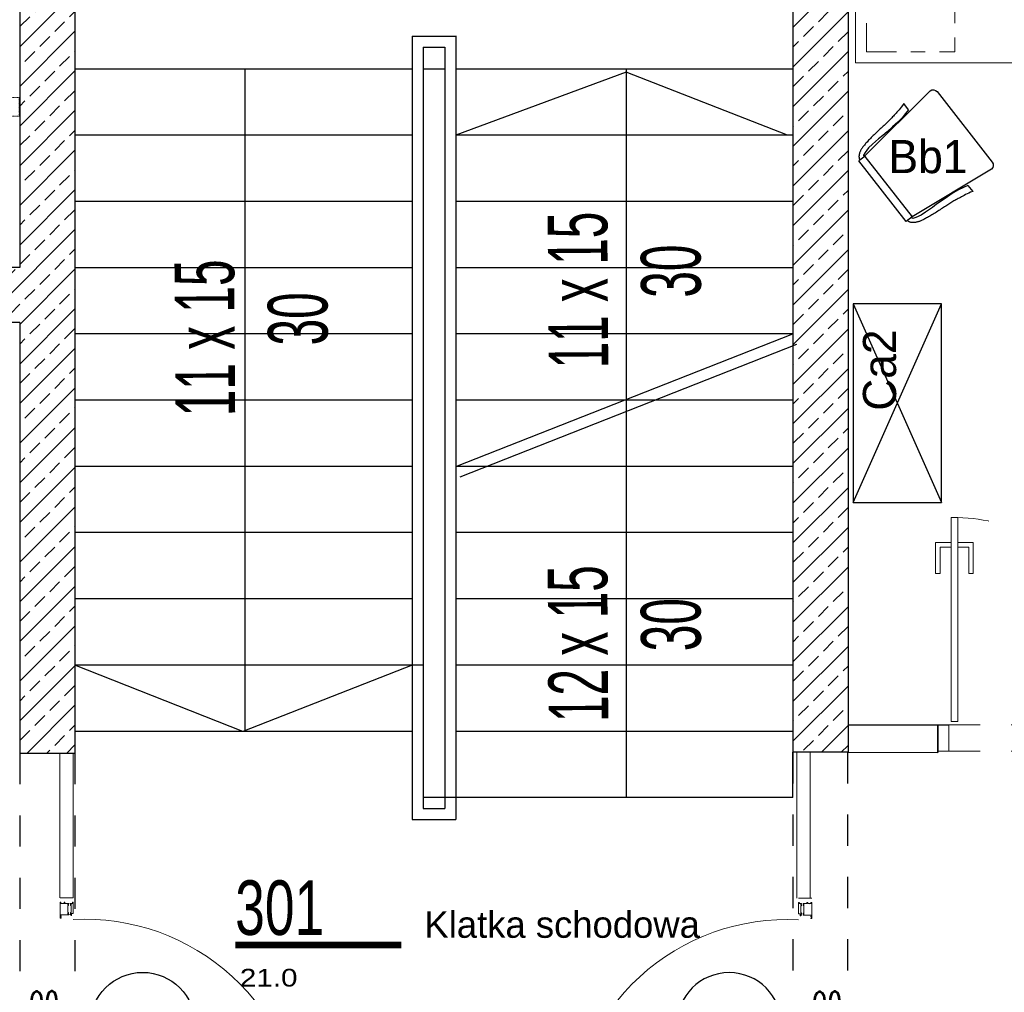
# Model space of a CAD drawing. Header units: millimetres. Extents: x 14495 to 271441, y -21035 to 2232.
# Tile 88 of 227: x 87090 to 87536, y -6174 to -5734. Entities that reach past the tile are written whole.
import ezdxf
from ezdxf.enums import TextEntityAlignment as Align

# ---------------------------------------------------------------- set-up
doc = ezdxf.new("R2010")
doc.units = ezdxf.units.MM
for name, pattern in [('DASHDOT', [1, 0.5, -0.25, 0, -0.25]), ('DASHED', [28.222222, 14.111111, -14.111111]), ('HIDDEN', [0.375, 0.25, -0.125])]:
    doc.linetypes.add(name, pattern=pattern)
for name, color, linetype in [('-- TECH  SYMBOLE', 1, 'Continuous'), ('-- TECH WYPOSAŻENIE', 2, 'Continuous'), ('_1_cienkie', 251, 'Continuous'), ('_A_widok', 1, 'Continuous'), ('A-POW-NR', 1, 'Continuous'), ('a_blok_kółko', 1, 'Continuous'), ('a_blok_opis', 1, 'Continuous'), ('a_HATCH', 9, 'Continuous'), ('A_L_PRZEK', 3, 'Continuous'), ('A_opis', 1, 'Continuous'), ('A_PROJEKTOWANE', 3, 'Continuous'), ('A_SC_DZIAlOWE', 4, 'Continuous'), ('TECH Meble', 1, 'Continuous')]:
    doc.layers.add(name, color=color, linetype=linetype)
doc.layers.add('A-POW', color=2, linetype='Continuous', plot=False)
for name, color, linetype, lineweight in [('A_ALUMINIUM', 1, 'Continuous', 13), ('A_L_CIENKA', 251, 'Continuous', 5), ('A_Stolarka_drzwi', 1, 'Continuous', 9), ('cienkie - TW', 1, 'Continuous', 9), ('linie przerywane -TW', 255, 'HIDDEN', 9), ('osie - TW', 1, 'DASHDOT', 9), ('TECH Wyp-meble', 1, 'Continuous', 15), ('wymiary - TW', 255, 'Continuous', 9)]:
    doc.layers.add(name, color=color, linetype=linetype, lineweight=lineweight)
doc.styles.add('ARIAL1_2', font='arial.ttf', dxfattribs={"width": 1.2})
doc.styles.add('arialce', font='ARIALN.TTF')
doc.styles.add('cent', font='swissel.ttf')
doc.styles.add('cg', font='GOTHIC.TTF')
doc.styles.add('ROMANS', font='romans', dxfattribs={"width": 0.6})
doc.styles.add('switz721ltexbt', font='swissel.ttf')
pattern_1 = [(45, (-5707.225, 221.718), (-8.9802561, 8.9802561), []), (45, (-5698.245, 221.718), (-8.9802561, 8.9802561), [6.35, -3.175])]

# ---------------------------------------------------------------- blocks, each defined once
blk = doc.blocks.new('AQQSSA')
for p, q in [((42.36, 91.05), (42.36, 93.95)), ((48.36, 91.07), (48.36, 93.97)), ((48.36, 91.07), (48.36, 93.97)), ((45.06, 85.14), (45.06, 88.34)), ((45.66, 88.34), (45.06, 88.34)), ((45.46, 88.34), (45.46, 5.91)), ((45.46, 88.34), (45.46, 85.14)), ((46.86, 88.34), (45.46, 88.34)), ((45.46, 87.34), (46.86, 88.34)), ((45.46, 88.34), (46.86, 87.34)), ((46.86, 87.34), (45.46, 87.34)), ((46.86, 88.34), (46.86, 5.91)), ((45.06, 5.91), (45.06, 2.71)), ((45.46, 2.71), (45.46, 5.91)), ((46.86, 2.71), (46.86, 5.91)), ((47.46, 5.91), (47.46, 2.71)), ((0, -45.32), (0, 0)), ((45.06, 2.71), (45.46, 2.71)), ((46.86, 2.71), (47.46, 2.71)), ((48.36, -0.01), (48.36, -2.91)), ((48.36, -0.01), (48.36, -2.91)), ((49.25, -0.01), (48.36, -0.01)), ((48.76, -2.91), (48.36, -2.91)), ((49.06, -4.59), (48.86, -3)), ((49.71, -0.31), (50.16, -0.28)), ((49.71, -0.31), (50.28, -4.4)), ((50.16, -0.28), (50.16, -0.1)), ((50.16, -0.1), (50.16, -0.1)), ((50.38, -0.27), (50.96, -4.43)), ((-57.5, -7.7), (-57.5, -13.7)), ((49.06, -5.71), (49.06, -4.61)), ((50.37, -7), (50.93, -7.04)), ((51.02, -7.14), (51.02, -7.7)), ((53.92, -7.7), (51.02, -7.7)), ((51.63, -5.09), (53.67, -5.67)), ((53.92, -6.8), (53.92, -7.7)), ((57.5, -7.7), (57.5, -13.7))]:
    blk.add_line(p, q)
at = {"linetype": 'Continuous'}
for p, q in [((44.31, 89.04), (44.08, 89.19)), ((42.36, 88.69), (42.36, 86.97)), ((42.8, 88.69), (42.36, 88.69)), ((42.38, 86.94), (44.21, 86.94)), ((42.55, 88.57), (42.92, 88.57)), ((42.82, 89.14), (42.76, 89.03)), ((42.78, 88.97), (42.8, 88.96)), ((42.8, 88.96), (42.8, 88.69)), ((42.92, 88.57), (42.92, 89.11)), ((44.08, 88.74), (44.12, 88.74)), ((44.08, 87.63), (44.08, 88.74)), ((44.08, 87.17), (44.26, 87.66)), ((44.08, 87.09), (44.08, 87.17)), ((44.26, 87.12), (44.08, 87.09)), ((44.12, 88.99), (44.29, 88.99)), ((44.12, 88.74), (44.12, 88.99)), ((44.14, 87.7), (44.12, 87.63)), ((44.26, 86.99), (44.26, 87.12)), ((42.36, 2.05), (42.36, 3.78)), ((42.8, 2.05), (42.36, 2.05)), ((42.38, 3.8), (44.21, 3.8)), ((42.82, 1.61), (42.76, 1.71)), ((42.78, 1.77), (42.8, 1.78)), ((42.8, 1.78), (42.8, 2.05)), ((44.08, 3.65), (44.08, 3.57)), ((44.26, 3.62), (44.08, 3.65)), ((44.08, 3.57), (44.26, 3.08)), ((44.08, 3.11), (44.08, 2)), ((44.08, 2), (44.12, 2)), ((44.31, 1.7), (44.08, 1.56)), ((44.14, 3.04), (44.12, 3.11)), ((44.12, 2), (44.12, 1.75)), ((44.12, 1.75), (44.29, 1.75)), ((44.26, 3.75), (44.26, 3.62)), ((45.46, 3.71), (46.86, 3.71)), ((46.86, 2.71), (45.46, 3.71)), ((46.86, 3.71), (45.46, 2.71)), ((45.46, 2.71), (46.86, 2.71))]:
    blk.add_line(p, q, dxfattribs=at)
for points in [[(45.85, 94.69), (46.24, 94.69, -0.41455), (46.26, 94.67), (46.26, 94.47, -0.466308), (46.24, 94.45), (45.93, 94.5, 0.466308), (45.91, 94.48), (45.91, 94.06, 0.520587), (45.93, 94.04), (46.18, 94.13, -0.520587), (46.21, 94.11), (46.21, 94.03, -0.315299), (46.01, 93.74), (45.91, 93.71, 0.315377), (45.87, 93.66), (45.87, 90.57, 0.315578), (45.91, 90.52), (46.01, 90.49, -0.315299), (46.21, 90.2), (46.21, 90.12, -0.520587), (46.18, 90.1), (45.93, 90.19, 0.520587), (45.91, 90.18), (45.91, 89.75, 0.466308), (45.93, 89.73), (46.24, 89.78, -0.466308), (46.26, 89.76), (46.26, 89.56, -0.414372), (46.24, 89.54), (42.86, 89.54), (42.86, 89.39), (42.76, 89.39), (42.76, 89.54), (42.54, 89.54), (42.54, 87.94), (42.76, 87.94), (42.76, 88.09), (42.86, 88.09), (42.86, 87.74, -0.414214), (42.76, 87.64), (42.76, 87.79), (42.51, 87.79), (42.51, 87.09), (42.76, 87.09), (42.76, 87.24, -0.414214), (42.86, 87.14), (42.86, 86.94), (42.38, 86.94, -0.414214), (42.36, 86.96), (42.36, 94.11, -0.414214), (42.38, 94.14), (45.62, 94.14, 0.414214), (45.67, 94.19), (45.67, 95.04, -0.414214), (45.72, 95.09), (45.8, 95.09, -0.414214), (45.85, 95.04)], [(47.96, 95.42), (47.96, 95.57, 0.414214), (47.86, 95.47), (47.86, 95.27), (48.18, 95.27), (48.18, 94.72), (46.99, 94.72, 0.414328), (46.97, 94.7), (46.97, 94.49, 0.466308), (46.99, 94.47), (47.3, 94.53, -0.466308), (47.32, 94.51), (47.32, 94.08, -0.520587), (47.3, 94.06), (47.05, 94.15, 0.520587), (47.02, 94.13), (47.02, 94.05, 0.315299), (47.22, 93.77), (47.33, 93.73, -0.315578), (47.36, 93.69), (47.36, 90.6, -0.315578), (47.33, 90.55), (47.22, 90.51, 0.315299), (47.02, 90.23), (47.02, 90.15, 0.520587), (47.05, 90.13), (47.3, 90.22, -0.520587), (47.32, 90.2), (47.32, 89.78, -0.466308), (47.3, 89.76), (46.99, 89.81, 0.466308), (46.97, 89.79), (46.97, 89.59, 0.414372), (46.99, 89.57), (47.86, 89.57), (47.86, 89.42), (47.96, 89.42), (47.96, 89.57), (48.18, 89.57), (48.18, 87.97), (47.96, 87.97), (47.96, 88.12), (47.86, 88.12), (47.86, 87.77, 0.414214), (47.96, 87.67), (47.96, 87.82), (48.21, 87.82), (48.21, 87.12), (47.96, 87.12), (47.96, 87.27, 0.414214), (47.86, 87.17), (47.86, 86.97), (48.33, 86.97, 0.414214), (48.36, 86.99), (48.36, 96.24, 0.414214), (48.33, 96.27), (47.86, 96.27), (47.86, 96.07, 0.414214), (47.96, 95.97), (47.96, 96.12), (48.21, 96.12), (48.21, 95.42)], [(46.28, -3.63), (46.28, -3.43, 0.466308), (46.25, -3.41), (45.95, -3.46, -0.466308), (45.92, -3.44), (45.92, -3.02, -0.520587), (45.95, -3), (46.2, -3.09, 0.520587), (46.22, -3.07), (46.22, -2.99, 0.315299), (46.02, -2.71), (45.92, -2.67, -0.315578), (45.89, -2.62), (45.89, 0.47, -0.315578), (45.92, 0.51), (46.02, 0.55, 0.315299), (46.22, 0.83), (46.22, 0.91, 0.520587), (46.2, 0.93), (45.95, 0.84, -0.520587), (45.92, 0.86), (45.92, 1.29, -0.466308), (45.95, 1.31), (46.25, 1.25, 0.466308), (46.28, 1.27), (46.28, 1.48, 0.414294), (46.26, 1.5), (44.56, 1.5), (44.56, 2), (44.2, 2), (44.16, 1.85), (44.16, 1.8), (44.36, 1.8), (44.36, 1.5), (43.48, 1.5), (43.46, 1.47), (43.43, 1.5), (42.56, 1.5), (42.56, 1.8), (42.76, 1.8), (42.76, 1.85), (42.72, 2), (42.36, 2), (42.36, -3.1), (43.11, -3.1, -0.414214), (43.16, -3.15), (43.16, -4, 0.414214), (43.21, -4.05), (43.29, -4.05, 0.414214), (43.34, -4), (43.34, -3.7, -0.414214), (43.39, -3.65), (46.26, -3.65, 0.414261)], [(47.96, -4.35), (47.96, -4.5, -0.414214), (47.86, -4.4), (47.86, -4.2), (48.18, -4.2), (48.18, -3.65), (46.99, -3.65, -0.414328), (46.97, -3.63), (46.97, -3.43, -0.466308), (46.99, -3.41), (47.3, -3.46, 0.466308), (47.32, -3.44), (47.32, -3.02, 0.520587), (47.3, -3), (47.05, -3.09, -0.520587), (47.02, -3.07), (47.02, -2.99, -0.315299), (47.22, -2.71), (47.33, -2.67, 0.315578), (47.36, -2.62), (47.36, 0.47, 0.315578), (47.33, 0.52), (47.22, 0.55, -0.315299), (47.02, 0.83), (47.02, 0.92, -0.520587), (47.05, 0.93), (47.3, 0.85, 0.520587), (47.32, 0.86), (47.32, 1.29, 0.466308), (47.3, 1.31), (46.99, 1.25, -0.466308), (46.97, 1.27), (46.97, 1.48, -0.414372), (46.99, 1.5), (47.86, 1.5), (47.86, 1.65), (47.96, 1.65), (47.96, 1.5), (48.18, 1.5), (48.18, 3.1), (47.96, 3.1), (47.96, 2.95), (47.86, 2.95), (47.86, 3.3, -0.414214), (47.96, 3.4), (47.96, 3.25), (48.21, 3.25), (48.21, 3.95), (47.96, 3.95), (47.96, 3.8, -0.414214), (47.86, 3.9), (47.86, 4.1), (48.33, 4.1, -0.414214), (48.36, 4.07), (48.36, -5.18, -0.414214), (48.33, -5.2), (47.86, -5.2), (47.86, -5, -0.414214), (47.96, -4.9), (47.96, -5.05), (48.21, -5.05), (48.21, -4.35)], [(-49.81, -9.07, -0.414214), (-49.83, -9.09), (-50.04, -9.09, -0.466982), (-50.06, -9.06), (-50, -8.75, 0.466982), (-50.02, -8.73), (-50.45, -8.73, 0.520198), (-50.47, -8.76), (-50.38, -9, -0.520198), (-50.4, -9.03), (-50.48, -9.03, -0.315377), (-50.76, -8.83), (-50.8, -8.73, 0.315377), (-50.84, -8.7), (-53.93, -8.7, 0.315377), (-53.98, -8.73), (-54.02, -8.83, -0.315377), (-54.3, -9.03), (-54.38, -9.03, -0.520822), (-54.4, -9), (-54.31, -8.76, 0.520822), (-54.33, -8.73), (-54.75, -8.73, 0.466529), (-54.77, -8.76), (-54.72, -9.06, -0.466529), (-54.74, -9.09), (-54.94, -9.09, -0.414214), (-54.96, -9.07), (-54.96, -7.88), (-55.26, -7.88), (-55.26, -8.1), (-55.31, -8.1), (-55.46, -8.06), (-55.46, -7.7), (-50.39, -7.7, -0.414214), (-50.36, -7.72), (-50.36, -8.45, 0.414214), (-50.31, -8.5), (-49.46, -8.5, -0.414214), (-49.41, -8.55), (-49.41, -8.63, -0.414214), (-49.46, -8.68), (-49.81, -8.68)], [(49.81, -9.07, 0.414214), (49.83, -9.09), (50.04, -9.09, 0.466982), (50.06, -9.06), (50, -8.75, -0.466982), (50.02, -8.73), (50.45, -8.73, -0.520198), (50.47, -8.76), (50.38, -9, 0.520198), (50.4, -9.03), (50.48, -9.03, 0.315377), (50.76, -8.83), (50.8, -8.73, -0.315377), (50.85, -8.7), (53.93, -8.7, -0.315377), (53.98, -8.73), (54.02, -8.83, 0.315377), (54.3, -9.03), (54.38, -9.03, 0.520822), (54.4, -9), (54.31, -8.76, -0.520822), (54.33, -8.73), (54.76, -8.73, -0.466529), (54.78, -8.76), (54.72, -9.06, 0.466529), (54.74, -9.09), (54.94, -9.09, 0.414214), (54.96, -9.07), (54.96, -7.88), (55.26, -7.88), (55.26, -8.1), (55.31, -8.1), (55.46, -8.06), (55.46, -7.7), (50.39, -7.7, 0.414214), (50.36, -7.72), (50.36, -8.45, -0.414214), (50.31, -8.5), (49.46, -8.5, 0.414214), (49.41, -8.55), (49.41, -8.63, 0.414214), (49.46, -8.68), (49.81, -8.68)], [(-54.94, -12.6), (-54.96, -12.57), (-54.96, -11.7), (-55.26, -11.7), (-55.26, -11.9), (-55.31, -11.9), (-55.46, -11.86), (-55.46, -11.5), (-54.96, -11.5), (-54.96, -9.8, -0.414214), (-54.94, -9.78), (-54.74, -9.78, -0.466723), (-54.72, -9.8), (-54.77, -10.11, 0.466723), (-54.75, -10.13), (-54.33, -10.13, 0.520693), (-54.31, -10.1), (-54.4, -9.86, -0.520693), (-54.38, -9.83), (-54.3, -9.83, -0.315377), (-54.02, -10.03), (-53.98, -10.13, 0.315377), (-53.93, -10.17), (-50.84, -10.17, 0.315377), (-50.8, -10.13), (-50.76, -10.03, -0.315377), (-50.48, -9.83), (-50.4, -9.83, -0.520567), (-50.38, -9.86), (-50.47, -10.1, 0.520567), (-50.45, -10.13), (-50.02, -10.13, 0.466308), (-50, -10.11), (-50.06, -9.8, -0.466308), (-50.04, -9.78), (-49.83, -9.78, -0.414214), (-49.81, -9.8), (-49.81, -13.52), (-49.26, -13.52), (-49.26, -13.2), (-49.06, -13.2, -0.414214), (-48.96, -13.3), (-49.11, -13.3), (-49.11, -13.55), (-48.41, -13.55), (-48.41, -13.3), (-48.56, -13.3, -0.414214), (-48.46, -13.2), (-48.26, -13.2), (-48.26, -13.67, -0.414214), (-48.29, -13.7), (-55.46, -13.7), (-55.46, -13.34), (-55.31, -13.3), (-55.26, -13.3), (-55.26, -13.5), (-54.96, -13.5), (-54.96, -12.62)], [(54.94, -12.6), (54.96, -12.57), (54.96, -11.7), (55.26, -11.7), (55.26, -11.9), (55.32, -11.9), (55.46, -11.86), (55.46, -11.5), (54.96, -11.5), (54.96, -9.8, 0.414214), (54.94, -9.78), (54.74, -9.78, 0.466723), (54.72, -9.8), (54.78, -10.11, -0.466723), (54.76, -10.13), (54.33, -10.13, -0.520693), (54.31, -10.1), (54.4, -9.86, 0.520693), (54.38, -9.83), (54.3, -9.83, 0.315377), (54.02, -10.03), (53.98, -10.13, -0.315377), (53.93, -10.17), (50.84, -10.17, -0.315377), (50.8, -10.13), (50.76, -10.03, 0.315377), (50.48, -9.83), (50.4, -9.83, 0.520567), (50.38, -9.86), (50.47, -10.1, -0.520567), (50.45, -10.13), (50.02, -10.13, -0.466308), (50, -10.11), (50.06, -9.8, 0.466308), (50.04, -9.78), (49.83, -9.78, 0.414214), (49.81, -9.8), (49.81, -13.52), (49.26, -13.52), (49.26, -13.2), (49.06, -13.2, 0.414214), (48.96, -13.3), (49.11, -13.3), (49.11, -13.55), (48.41, -13.55), (48.41, -13.3), (48.56, -13.3, 0.414214), (48.46, -13.2), (48.26, -13.2), (48.26, -13.67, 0.414214), (48.29, -13.7), (55.46, -13.7), (55.46, -13.34), (55.31, -13.3), (55.26, -13.3), (55.26, -13.5), (54.96, -13.5), (54.96, -12.62)]]:
    blk.add_lwpolyline(points, format="xyb", close=True)
blk.add_lwpolyline([(45.06, 2.71), (47.46, 2.71), (47.46, 88.34), (45.06, 88.34)], close=True)
for centre, radius, start, end in [((50.94, -2.44), 98.71, 92.0219, 183.0523), ((48.76, -3.01), 0.1, 6.9729, 90), ((49.61, -4.95), 0.5, 97.8244, 172.1758), ((49.29, -4.05), 4.04, 77.5894, 90.5465), ((50.36, -10.4), 6, 82.1752, 97.8247), ((50.19, -0.3), 0.2, 7.9131, 97.9131), ((51.11, -4.95), 0.5, 7.8241, 82.1752), ((48.86, -4.61), 0.2, 359.9658, 6.9729), ((55.06, -5.7), 6, 172.1752, 187.8247), ((49.61, -6.45), 0.5, 187.8241, 262.1751), ((50.36, -1), 6, 262.1753, 270), ((50.36, -1), 6, 270, 277.8247), ((50.92, -7.14), 0.1, 0, 85.3136), ((51.11, -6.45), 0.5, 277.8245, 352.1759), ((45.66, -5.7), 6, 1.9102, 7.8247), ((45.66, -5.7), 6, 352.1753, 358.0898), ((53.61, -5.86), 0.2, 13.5521, 74.2004), ((49.88, -6.77), 4.04, 359.4535, 13.5521)]:
    blk.add_arc(centre, radius, start, end)
for centre, radius, start, end in [((42.87, 89.11), 0.05, 0, 150), ((44.05, 89.15), 0.0493, 44.7072, 180.7723), ((42.38, 86.97), 0.025, 180, 270), ((42.55, 88.52), 0.05, 90, 101.6406), ((42.8, 89.01), 0.04, 150, 240), ((44.1, 87.63), 0.02, 180, 339.9999), ((44.2, 87.68), 0.06, 340, 160), ((44.21, 86.99), 0.05, 270, 0), ((44.29, 89.02), 0.0307, 271.2629, 44.5157), ((42.38, 3.78), 0.025, 90, 180), ((42.8, 1.73), 0.04, 120, 210), ((42.87, 1.63), 0.05, 210, 0), ((44.1, 3.11), 0.02, 20.0001, 180), ((44.2, 3.06), 0.06, 200, 20), ((44.21, 3.75), 0.05, 0, 90), ((44.29, 1.72), 0.0307, 315.4843, 88.7371), ((45.66, -5.7), 6, 358.0898, 1.9102)]:
    blk.add_arc(centre, radius, start, end, dxfattribs=at)
at = {"layer": 'a_blok_kółko'}
blk.add_circle((0, 23.7), 23.7, dxfattribs=at)
at = {"layer": 'a_blok_kółko', "style": 'ROMANS', "width": 0.6}
blk.add_attdef('AL6C', text='', height=13, dxfattribs=at).set_placement((-0.43, 26.21), align=Align.MIDDLE)
blk.add_attdef('FD1-8', text='', height=13, rotation=90, dxfattribs=at).set_placement((6.15, -50.49), align=Align.RIGHT)
at = {"layer": 'a_blok_opis', "style": 'ROMANS', "width": 0.6}
for tag, p in [('200', (8.16, -20.77)), ('90', (-8.71, -20.77))]:
    blk.add_attdef(tag, text='', height=13, rotation=90, dxfattribs=at).set_placement(p, align=Align.MIDDLE)
blk = doc.blocks.new('A$C264B1A23')
at = {"layer": 'cienkie - TW'}
for points in [[(-84.9, 1785), (-88.9, 1785, -0.414214), (-89.4, 1785.5), (-89.4, 1820, 0.414214), (-88.7, 1820.7), (-88.7, 1828.5), (-109.4, 1828.5, -0.414214), (-109.9, 1829, 0), (-109.9, 1834.5, -0.414214), (-109.4, 1835), (-84.9, 1835), (-60.4, 1835, -0.414214), (-59.9, 1834.5, 0), (-59.9, 1829, -0.414214), (-60.4, 1828.5), (-81.2, 1828.5), (-81.2, 1820.7, 0.414214), (-80.4, 1820), (-80.4, 1785.5, -0.414214), (-80.9, 1785), (-84.9, 1785)], [(-1655, 920), (-1655, 830), (-1650.8, 830, 0.390731), (-1646.8, 833.7), (-1645.2, 866.3, -0.390731), (-1641.2, 870), (-1624.4, 870, -0.414506), (-1622.4, 868), (-1622.4, 867), (-1581, 867), (-1580, 868), (-1580, 875), (-1580, 882), (-1581, 883), (-1622.4, 883), (-1622.4, 882, -0.414506), (-1624.4, 880), (-1641.2, 880, -0.390731), (-1645.2, 883.7), (-1646.8, 916.3, 0.390731), (-1650.8, 920), (-1655, 920)], [(-255, 920), (-255, 830), (-259.2, 830, -0.390731), (-263.2, 833.7), (-264.8, 866.3, 0.390731), (-268.8, 870), (-285.6, 870, 0.414506), (-287.6, 868), (-287.6, 867), (-329, 867), (-330, 868), (-330, 875), (-330, 882), (-329, 883), (-287.6, 883), (-287.6, 882, 0.414506), (-285.6, 880), (-268.8, 880, 0.390731), (-264.8, 883.7), (-263.2, 916.3, -0.390731), (-259.2, 920), (-255, 920)], [(-84.9, 685), (-88.9, 685, 0.414214), (-89.4, 684.5), (-89.4, 650, -0.414214), (-88.7, 649.3), (-88.7, 641.5), (-109.4, 641.5, 0.414214), (-109.9, 641, 0), (-109.9, 635.5, 0.414214), (-109.4, 635), (-84.9, 635), (-60.4, 635, 0.414214), (-59.9, 635.5, 0), (-59.9, 641, 0.414214), (-60.4, 641.5), (-81.2, 641.5), (-81.2, 649.3, -0.414214), (-80.4, 650), (-80.4, 684.5, 0.414214), (-80.9, 685), (-84.9, 685)]]:
    blk.add_lwpolyline(points, format="xyb", dxfattribs=at)
at = {"layer": 'linie przerywane -TW', "color": 4}
for points in [[(-185, 550), (-255, 550), (-255, 1920), (-185, 1920)], [(-185, 1920), (0, 1920), (0, 1835), (-185, 1835)], [(-1700, 1025), (-1655, 1025), (-1655, 725), (-1700, 725)], [(-185, 550), (0, 550), (0, 635), (-185, 635)]]:
    blk.add_lwpolyline(points, close=True, dxfattribs=at)
at = {"layer": 'osie - TW'}
for points in [[(-84.9, 1835), (-84.9, 635)], [(-179, 1235), (9.1, 1235)], [(-1655, 875), (-255, 875)]]:
    blk.add_lwpolyline(points, dxfattribs=at)
blk = doc.blocks.new('DRZWI Z OSCIEZNICA NIEOKALAJACA 90')
at = {"linetype": 'DASHED'}
for p, q in [((-12, 5), (-12, 99)), ((0, 5), (0, 99))]:
    blk.add_line(p, q, dxfattribs=at)
at = {"ltscale": 0.05}
blk.add_line((-39.5, 52), (25.59, 52), dxfattribs=at)
for points in [[(-12, 99), (-12, 104), (0, 104), (0, 99)], [(93.91, 9.01), (1.43, 9.01), (1.43, 6.01), (93.91, 6.01)], [(-12, 0), (-12, 5), (0, 5), (0, 0)]]:
    blk.add_lwpolyline(points, close=True)
for points in [[(82.48, 9.01), (82.48, 16.01), (68.48, 16.01), (68.48, 14.01), (80.48, 14.01), (80.48, 9.01)], [(82.48, 6.01), (82.48, -0.99), (68.48, -0.99), (68.48, 1.01), (80.48, 1.01), (80.48, 6.01)]]:
    blk.add_lwpolyline(points)
at = {"linetype": 'DASHED'}
blk.add_arc((0, 5), 94, 2.4475, 90, dxfattribs=at)
blk = doc.blocks.new('BIUR_LEK_75-120_monit')
at = {"color": 252, "lineweight": 18}
for p, q in [((72.81, 12.19), (112.13, 19.54)), ((112.13, 19.54), (112.82, 15.88)), ((112.82, 15.88), (104.9, 10.13)), ((73.5, 8.53), (72.81, 12.19)), ((104.9, 10.13), (82.95, 6.03)), ((82.95, 6.03), (104.9, 10.13)), ((104.9, 10.13), (105.53, 6.76)), ((82.95, 6.03), (73.5, 8.53)), ((83.59, 2.65), (82.95, 6.03)), ((105.53, 6.76), (83.59, 2.65))]:
    blk.add_line(p, q, dxfattribs=at)
at = {"color": 2, "linetype": 'Continuous'}
blk.add_lwpolyline([(0, 0), (120, 0), (120, 60), (0, 60)], close=True, dxfattribs=at)
at = {"color": 1, "linetype": 'Continuous', "lineweight": 13, "ltscale": 5}
for points in [[(12, 55), (5, 55), (5, 48.5)], [(25, 55), (18.5, 55)], [(45, 42), (45, 55), (31.5, 55)], [(45, 44), (45, 50.5)], [(5, 44), (5, 37.5)], [(45, 31), (45, 37.5)], [(5, 31), (5, 24.5)], [(45, 18), (45, 24.5)], [(5, 18), (5, 5), (18.5, 5)], [(38, 5), (45, 5), (45, 11.5)], [(25, 5), (31.5, 5)]]:
    blk.add_lwpolyline(points, dxfattribs=at)
at = {"color": 252, "lineweight": 18}
blk.add_lwpolyline([(56.1, 53.72), (101.1, 53.93), (101.17, 38.93), (56.17, 38.72)], close=True, dxfattribs=at)
blk.add_lwpolyline([(110.83, 51.65), (105.83, 51.63), (105.86, 44.13, 0.414214), (108.37, 41.64), (108.37, 41.64, 0.414214), (110.86, 44.16)], format="xyb", close=True, dxfattribs=at)
blk = doc.blocks.new('krzesło')
at = {"color": 2, "ltscale": 0.1}
for p, q in [((3434.79, -4346.03), (3394.29, -4346.03)), ((3392.04, -4348.28), (3397.14, -4389.9)), ((3431.95, -4389.9), (3437.04, -4348.28)), ((3392.77, -4361.22), (3389.26, -4361.22)), ((3436.3, -4361.22), (3439.81, -4361.22)), ((3431.94, -4389.9), (3397.13, -4389.9)), ((3397.13, -4389.9), (3397.13, -4393.28)), ((3431.94, -4389.9), (3431.94, -4393.28)), ((3397.13, -4393.28), (3431.94, -4393.28))]:
    blk.add_line(p, q, dxfattribs=at)
for points in [[(3389.26, -4361.22), (3389.54, -4362.19), (3389.78, -4363.08), (3389.98, -4363.91), (3390.15, -4364.67), (3390.28, -4365.37), (3390.4, -4366.04), (3390.5, -4366.66), (3390.6, -4367.26), (3390.69, -4367.84), (3390.78, -4368.4), (3390.86, -4368.95), (3390.95, -4369.49), (3391.03, -4370.02), (3391.1, -4370.55), (3391.18, -4371.08), (3391.25, -4371.61), (3391.31, -4372.14), (3391.37, -4372.68), (3391.43, -4373.22), (3391.49, -4373.78), (3391.54, -4374.34), (3391.59, -4374.91), (3391.64, -4375.49), (3391.69, -4376.09), (3391.74, -4376.69), (3391.79, -4377.31), (3391.85, -4377.94), (3391.9, -4378.57), (3391.96, -4379.2), (3392.01, -4379.83), (3392.07, -4380.46), (3392.14, -4381.08), (3392.21, -4381.69), (3392.28, -4382.3), (3392.36, -4382.89), (3392.44, -4383.46), (3392.52, -4384.01), (3392.6, -4384.54), (3392.68, -4385.05), (3392.77, -4385.53), (3392.85, -4385.99), (3392.93, -4386.42), (3393.02, -4386.82), (3393.11, -4387.2), (3393.2, -4387.56), (3393.29, -4387.91), (3393.38, -4388.24), (3393.48, -4388.55), (3393.58, -4388.85), (3393.69, -4389.15), (3393.8, -4389.43), (3393.92, -4389.7), (3394.04, -4389.96), (3394.17, -4390.21), (3394.3, -4390.44), (3394.44, -4390.67), (3394.59, -4390.89), (3394.74, -4391.09), (3394.89, -4391.28), (3395.05, -4391.46), (3395.21, -4391.63), (3395.37, -4391.78), (3395.53, -4391.92), (3395.69, -4392.04), (3395.85, -4392.15), (3396.01, -4392.24), (3396.17, -4392.33), (3396.34, -4392.41), (3396.52, -4392.48), (3396.71, -4392.56), (3396.91, -4392.63), (3397.13, -4392.72)], [(3392.77, -4361.22), (3393.3, -4363.36), (3393.84, -4365.76), (3394.24, -4368.59), (3394.38, -4371.7), (3394.64, -4375.1), (3394.78, -4377.64), (3394.78, -4380.04), (3395.05, -4383.72), (3395.18, -4386.12), (3395.85, -4388.67), (3396.39, -4390.08), (3397.13, -4390.47)], [(3436.3, -4361.22), (3435.77, -4363.36), (3435.23, -4365.76), (3434.83, -4368.59), (3434.69, -4371.7), (3434.43, -4375.1), (3434.29, -4377.64), (3434.29, -4380.04), (3434.02, -4383.72), (3433.89, -4386.12), (3433.22, -4388.67), (3432.68, -4390.08), (3431.94, -4390.47)], [(3439.81, -4361.22), (3439.53, -4362.19), (3439.29, -4363.08), (3439.09, -4363.91), (3438.92, -4364.67), (3438.79, -4365.37), (3438.67, -4366.04), (3438.57, -4366.66), (3438.47, -4367.26), (3438.38, -4367.84), (3438.29, -4368.4), (3438.21, -4368.95), (3438.12, -4369.49), (3438.04, -4370.02), (3437.97, -4370.55), (3437.89, -4371.08), (3437.82, -4371.61), (3437.76, -4372.14), (3437.7, -4372.68), (3437.64, -4373.22), (3437.58, -4373.78), (3437.53, -4374.34), (3437.48, -4374.91), (3437.43, -4375.49), (3437.38, -4376.09), (3437.33, -4376.69), (3437.27, -4377.31), (3437.22, -4377.94), (3437.17, -4378.57), (3437.11, -4379.2), (3437.06, -4379.83), (3436.99, -4380.46), (3436.93, -4381.08), (3436.86, -4381.69), (3436.79, -4382.3), (3436.71, -4382.89), (3436.63, -4383.46), (3436.55, -4384.01), (3436.47, -4384.54), (3436.39, -4385.05), (3436.3, -4385.53), (3436.22, -4385.99), (3436.14, -4386.42), (3436.05, -4386.82), (3435.96, -4387.2), (3435.87, -4387.56), (3435.78, -4387.91), (3435.69, -4388.24), (3435.59, -4388.55), (3435.49, -4388.85), (3435.38, -4389.15), (3435.27, -4389.43), (3435.15, -4389.7), (3435.03, -4389.96), (3434.9, -4390.21), (3434.77, -4390.44), (3434.63, -4390.67), (3434.48, -4390.89), (3434.33, -4391.09), (3434.18, -4391.28), (3434.02, -4391.46), (3433.86, -4391.63), (3433.7, -4391.78), (3433.54, -4391.92), (3433.38, -4392.04), (3433.22, -4392.15), (3433.06, -4392.24), (3432.9, -4392.33), (3432.73, -4392.41), (3432.55, -4392.48), (3432.36, -4392.56), (3432.16, -4392.63), (3431.94, -4392.72)]]:
    blk.add_lwpolyline(points, dxfattribs=at)
for centre, start, end in [((3394.29, -4348.28), 90, 180), ((3434.79, -4348.28), 0, 90)]:
    blk.add_arc(centre, 2.25, start, end, dxfattribs=at)
blk = doc.blocks.new('krzesełko')
at = {"layer": 'TECH Meble'}
blk.add_blockref('krzesło', (-3414.54, 4393.28), dxfattribs=at)
blk = doc.blocks.new('POW')
at = {"const_width": 5}
blk.add_lwpolyline([(125.32, 0), (0, 0)], dxfattribs=at)
at = {"style": 'switz721ltexbt'}
blk.add_attdef('001', (-1.78, 12.35), '', height=41.18, dxfattribs=at)

msp = doc.modelspace()

# ---------------------------------------------------------------- hatches: boundary and pattern name
at = {"layer": 'a_HATCH', "linetype": 'Continuous', "lineweight": 13}
h = msp.add_hatch(dxfattribs=at)
h.set_pattern_fill('ANSI33', color=256, scale=2, style=0)
h.set_pattern_definition(pattern_1)
h.paths.add_polyline_path([(86826.65, -5600.87), (86895.12, -5600.87), (86895.12, -5870.74), (86928.87, -5870.74), (86928.87, -5845.74), (86920.12, -5845.74), (86920.12, -5600.74), (87090.12, -5600.74), (87090.12, -5845.74), (87048.87, -5845.74), (87048.87, -5870.74), (87090.12, -5870.74), (87090.12, -6065.74), (87115.12, -6065.74), (87115.12, -5600.87), (87171.65, -5600.87), (87171.58, -5576.87), (86826.65, -5576.87)])
h = msp.add_hatch(dxfattribs=at)
h.set_pattern_fill('ANSI33', color=256, scale=2, style=0)
h.set_pattern_definition(pattern_1)
h.paths.add_polyline_path([(87426.65, -5600.87), (87440.12, -5600.87), (87440.12, -6065.37), (87465.12, -6065.37), (87465.12, -5600.87), (87471.58, -5600.87), (87471.65, -5576.87), (87426.65, -5576.87)])

# ---------------------------------------------------------------- linework, layer by layer
at = {"layer": '-- TECH WYPOSAŻENIE', "color": 1}
for p, q in [((87467.5, -5862.22), (87507.5, -5952.22)), ((87467.5, -5952.22), (87507.5, -5862.22))]:
    msp.add_line(p, q, dxfattribs=at)
at = {"layer": '_1_cienkie', "linetype": 'DASHED'}
for p, q in [((87090.12, -6065.74), (87090.12, -6246.24)), ((87115.12, -6065.74), (87115.12, -6246.37)), ((87440.12, -6065.37), (87440.12, -6246.37)), ((87464.93, -6065.37), (87464.93, -6246.37))]:
    msp.add_line(p, q, dxfattribs=at)
at = {"layer": '_A_widok'}
for p, q in [((87267.74, -5741.04), (87267.74, -6095.87)), ((87267.74, -5741.04), (87287.62, -5741.04)), ((87287.62, -5740.9), (87287.62, -6095.87)), ((87287.62, -5741.04), (87287.62, -5956.15)), ((87272.74, -5746.04), (87272.74, -6090.87)), ((87272.74, -5746.04), (87282.62, -5746.04)), ((87282.62, -5746.04), (87282.62, -6090.87)), ((87267.74, -5755.87), (87115.12, -5755.87)), ((87192.12, -5755.87), (87192.12, -6055.87)), ((87282.62, -5755.87), (87272.74, -5755.87)), ((87440.12, -5755.87), (87287.62, -5755.87)), ((87364.62, -5755.87), (87364.62, -6085.87)), ((87267.74, -5785.87), (87115.12, -5785.87)), ((87440.12, -5785.87), (87287.62, -5785.87)), ((87267.74, -5815.87), (87115.12, -5815.87)), ((87440.12, -5815.87), (87287.62, -5815.87)), ((87267.74, -5845.87), (87115.12, -5845.87)), ((87440.12, -5845.87), (87287.62, -5845.87)), ((87267.74, -5875.87), (87115.12, -5875.87)), ((87440.12, -5875.87), (87287.62, -5875.87)), ((87287.62, -5935.87), (87440.12, -5875.87)), ((87289.46, -5940.53), (87441.96, -5880.53)), ((87267.74, -5905.87), (87115.12, -5905.87)), ((87440.12, -5905.87), (87287.62, -5905.87)), ((87267.74, -5935.87), (87115.12, -5935.87)), ((87440.12, -5935.87), (87287.62, -5935.87)), ((87267.74, -5965.87), (87115.12, -5965.87)), ((87440.12, -5965.87), (87287.62, -5965.87)), ((87267.74, -5995.87), (87115.12, -5995.87)), ((87440.12, -5995.87), (87287.62, -5995.87)), ((87272.74, -6025.87), (87115.12, -6025.87)), ((87440.12, -6025.87), (87287.62, -6025.87)), ((87267.74, -6055.87), (87115.12, -6055.87)), ((87440.12, -6055.87), (87287.62, -6055.87)), ((87440.12, -6085.87), (87440.12, -6065.37)), ((87440.12, -6085.87), (87272.74, -6085.87)), ((87272.74, -6090.87), (87282.62, -6090.87)), ((87267.74, -6095.87), (87287.62, -6095.87))]:
    msp.add_line(p, q, dxfattribs=at)
for points in [[(87437.79, -5785.87), (87364.62, -5757.23), (87287.62, -5785.87)], [(87267.74, -6025.87), (87191.12, -6055.87), (87115.12, -6025.87)]]:
    msp.add_lwpolyline(points, dxfattribs=at)
at = {"layer": 'A_ALUMINIUM'}
for p, q in [((87108.32, -6131.24), (87108.32, -6065.74)), ((87114.32, -6131.24), (87114.32, -6065.74)), ((87441.94, -6131.37), (87441.94, -6065.37)), ((87447.94, -6131.37), (87447.94, -6065.37))]:
    msp.add_line(p, q, dxfattribs=at)
at = {"layer": 'A_L_PRZEK'}
for q in [(87440.12, -6065.37), (87441.12, -6065.37)]:
    msp.add_line((87465.12, -6065.37), q, dxfattribs=at)
at = {"layer": 'A_PROJEKTOWANE'}
for p, q in [((87090.12, -5600.74), (87090.12, -5845.74)), ((87090.12, -5600.74), (87090.12, -5845.74)), ((87115.12, -5600.74), (87115.12, -6065.74)), ((87440.12, -5600.74), (87440.12, -6065.37)), ((87465.12, -5600.74), (87465.12, -6065.37)), ((87090.12, -5845.74), (87048.87, -5845.74)), ((87090.12, -5870.74), (87048.87, -5870.74)), ((87090.12, -5870.74), (87090.12, -6065.74)), ((87090.12, -6065.74), (87115.12, -6065.74)), ((87090.12, -6065.74), (87115.12, -6065.74))]:
    msp.add_line(p, q, dxfattribs=at)
at = {"layer": 'A_SC_DZIAlOWE'}
for p, q in [((87465.12, -6052.87), (87510.78, -6052.88)), ((87465.12, -6052.87), (87510.78, -6052.88)), ((87505.78, -6065.38), (87505.78, -6052.87)), ((87505.78, -6052.87), (87505.8, -6065.38)), ((87465.12, -6065.37), (87505.78, -6065.38))]:
    msp.add_line(p, q, dxfattribs=at)
at = {"layer": 'TECH Meble', "color": 2}
msp.add_lwpolyline([(87507.5, -5952.22), (87507.5, -5862.22), (87467.5, -5862.22), (87467.5, -5952.22)], close=True, dxfattribs=at)

# ---------------------------------------------------------------- block references
at = {"layer": 'A-POW-NR'}
ref = msp.add_blockref('POW', (87187.68, -6152.59), dxfattribs=dict(at, xscale=0.6, yscale=0.6, zscale=0.6))
ref.add_attrib('88,88', '21.0', dxfattribs={"layer": 'A-POW', "height": 8, "style": 'ARIAL1_2', "width": 1.2}).set_placement((87215.9, -6171.44), align=Align.RIGHT)
ref.add_attrib('POKOJ', 'Klatka schodowa', (87273.36, -6149.38), dxfattribs={"layer": 'A-POW', "height": 12, "style": 'arialce', "width": 1.2})
ref.add_attrib('001', '301', (87187.68, -6148.08), dxfattribs={"layer": '0', "height": 24.71, "style": 'switz721ltexbt', "width": 0.7})
at = {"layer": 'A_ALUMINIUM'}
ref = msp.add_blockref('AQQSSA', (87122.09, -6188.74), dxfattribs=dict(at, rotation=270.0000000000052))
ref.add_attrib('90', '90', dxfattribs={"layer": 'a_blok_opis', "height": 13, "rotation": 180, "style": 'ROMANS', "text_generation_flag": 6, "width": 0.6}).set_placement((87101.33, -6180.03), align=Align.MIDDLE)
ref.add_attrib('200', '210', dxfattribs={"layer": 'a_blok_opis', "height": 13, "rotation": 180, "style": 'ROMANS', "text_generation_flag": 6, "width": 0.6}).set_placement((87101.33, -6196.89), align=Align.MIDDLE)
ref.add_attrib('AL6C', 'A16', dxfattribs={"layer": 'a_blok_kółko', "height": 15, "style": 'cent', "width": 0.6}).set_placement((87148.3, -6188.3), align=Align.MIDDLE)
ref = msp.add_blockref('AQQSSA', (87435.02, -6188.87), dxfattribs=dict(at, xscale=-1, rotation=89.99999999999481))
ref.add_attrib('90', '90', dxfattribs={"layer": 'a_blok_opis', "height": 13, "rotation": 180, "style": 'ROMANS', "text_generation_flag": 6, "width": 0.6}).set_placement((87455.79, -6180.17), align=Align.MIDDLE)
ref.add_attrib('200', '210', dxfattribs={"layer": 'a_blok_opis', "height": 13, "rotation": 180, "style": 'ROMANS', "text_generation_flag": 6, "width": 0.6}).set_placement((87455.79, -6197.03), align=Align.MIDDLE)
ref.add_attrib('AL6C', 'A7', dxfattribs={"layer": 'a_blok_kółko', "height": 15, "style": 'cent', "width": 0.6}).set_placement((87408.82, -6188.44), align=Align.MIDDLE)
at = {"layer": 'A_L_CIENKA', "linetype": 'Continuous', "lineweight": 13, "xscale": -1, "rotation": 308.0717710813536}
msp.add_blockref('krzesełko', (87480.73, -5811.2), dxfattribs=at)
at = {"layer": 'A_Stolarka_drzwi', "xscale": -1, "rotation": 269.9981305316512}
msp.add_blockref('DRZWI Z OSCIEZNICA NIEOKALAJACA 90', (87505.78, -6052.87), dxfattribs=at)
at = {"layer": 'TECH Wyp-meble', "color": 1, "lineweight": -3, "rotation": 359.9999988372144}
msp.add_blockref('BIUR_LEK_75-120_monit', (87468.52, -5753.06), dxfattribs=at)
at = {"layer": 'wymiary - TW', "xscale": 0.1, "yscale": 0.1, "zscale": 0.1}
msp.add_blockref('A$C264B1A23', (87089.87, -5832.24), dxfattribs=at)

# ---------------------------------------------------------------- texts
at = {"layer": '-- TECH  SYMBOLE', "color": 1, "style": 'cg'}
for p in [(87483.41, -5803.03), (87483.5, -5803.03)]:
    msp.add_text('Bb1', height=15, dxfattribs=at).set_placement(p)
msp.add_text('Ca2', height=15, rotation=90, dxfattribs=at).set_placement((87486.88, -5910.65))
at = {"layer": 'A_opis', "ltscale": 0.7, "char_height": 27, "width": 351.2712, "attachment_point": 1, "rotation": 90.4099, "style": 'arialce'}
for s, insert in [('{\\W0.7;11 x 15}', (87329.61, -5891.65)), ('{\\W0.7;11 x 15}', (87160.69, -5913.28)), ('{\\W0.7;30}', (87371.49, -5859.55)), ('{\\W0.7;30}', (87202.58, -5881.18)), ('{\\W0.7;12 x 15}', (87329.61, -6051.79)), ('{\\W0.7;30}', (87371.49, -6019.69))]:
    msp.add_mtext(s, dxfattribs=dict(at, insert=insert))

doc.saveas('drawing.dxf')
